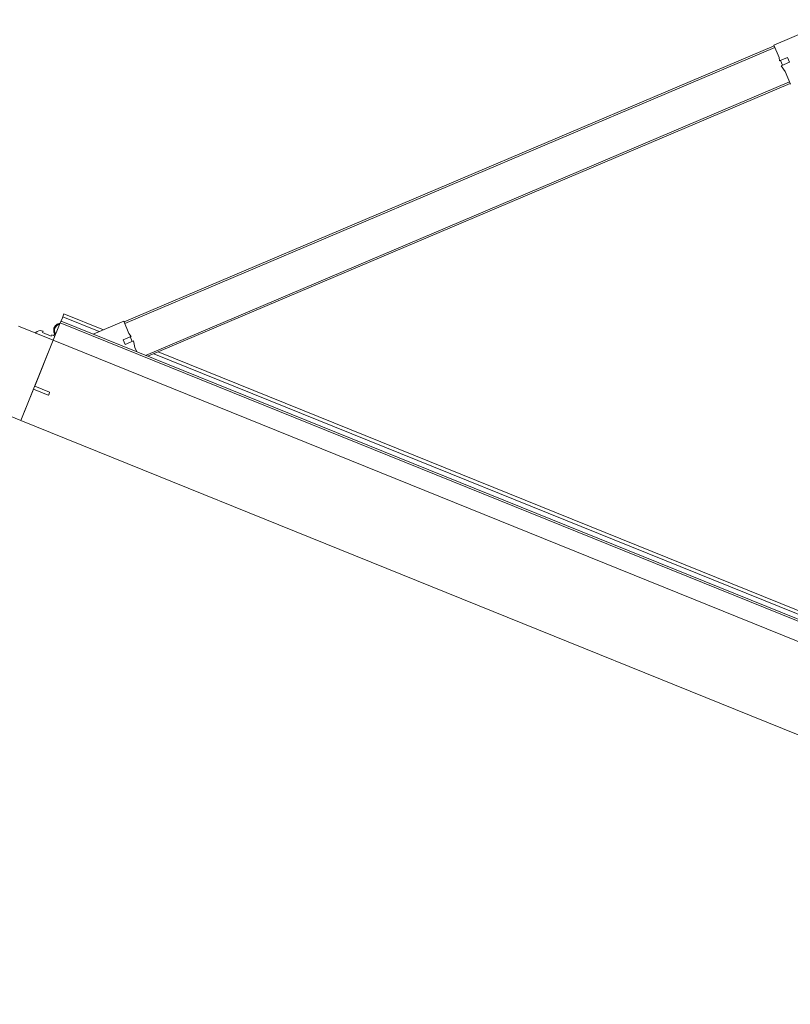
# Model space of a CAD drawing. Header units: millimetres. Extents: x 1512 to 2105, y 794 to 1149.
# Tile 156 of 256: x 1670.606 to 1671.511, y 1108.95 to 1110.105. Entities that reach past the tile are written whole.
import ezdxf

# ---------------------------------------------------------------- set-up
doc = ezdxf.new("R2010")
doc.units = ezdxf.units.MM
doc.layers.add('A-DOOR', color=31, linetype='Continuous', lineweight=9)

# ---------------------------------------------------------------- blocks, each defined once
blk = doc.blocks.new('5-panel_Bi-fold_external_door_10806 - Type 1-225860-همکف')
at = {"layer": 'A-DOOR'}
for p, q in [((-1.6227, 0.7434), (-1.6764, 0.6897)), ((-1.6757, 0.689), (-2.262, 0.1027)), ((-1.6743, 0.6876), (-2.2606, 0.1012)), ((-1.6764, 0.6897), (-1.6652, 0.6785)), ((-1.6757, 0.689), (-1.6743, 0.6876)), ((-1.6632, 0.675), (-1.6561, 0.6821)), ((-1.6561, 0.6821), (-1.6518, 0.6779)), ((-1.6652, 0.6785), (-1.6632, 0.675)), ((-1.6624, 0.6757), (-1.6582, 0.6715)), ((-1.6518, 0.6779), (-1.6592, 0.6705)), ((-1.6592, 0.6705), (-1.6526, 0.6659)), ((-1.6526, 0.6659), (-1.641, 0.6543)), ((-1.6432, 0.6565), (-2.2239, 0.0757)), ((-1.6417, 0.655), (-2.2211, 0.0757)), ((-1.6432, 0.6565), (-1.6417, 0.655)), ((-2.2627, 0.1034), (-2.2904, 0.0757)), ((-2.2516, 0.0922), (-2.2627, 0.1034)), ((-2.2606, 0.1012), (-2.262, 0.1027)), ((-2.281, 0.0851), (-2.331, 0.0851)), ((-2.331, 0.0811), (-2.331, 0.0851)), ((-2.331, 0.0811), (-2.285, 0.0811)), ((-2.331, 0.0801), (-2.331, 0.0811)), ((-2.2551, 0.083), (-2.248, 0.0901)), ((-2.2509, 0.0788), (-2.2551, 0.083)), ((-2.248, 0.0901), (-2.2516, 0.0922)), ((-2.2435, 0.0861), (-2.2509, 0.0788)), ((-2.2445, 0.0851), (-2.2488, 0.0894)), ((-2.2389, 0.0796), (-2.2435, 0.0861)), ((-2.2157, 0.0811), (-0.936, 0.0811)), ((-0.94, 0.0851), (-2.2117, 0.0851)), ((-2.331, 0.0755), (-2.331, 0.0801)), ((2.581, 0.0759), (-2.331, 0.0759)), ((-2.331, 0.0755), (-2.331, 0.0759)), ((-2.331, 0.0743), (-2.331, 0.0755)), ((-2.331, 0.0737), (-2.331, 0.0743)), ((2.581, 0.0737), (-2.331, 0.0737)), ((-2.331, 0.0693), (-2.331, 0.0737)), ((-2.2351, 0.0757), (-2.2389, 0.0796)), ((-2.3325, 0.0594), (-2.3325, 0.0569)), ((-2.3325, 0.0594), (-2.3325, 0.0569)), ((-2.3325, 0.0594), (-2.3325, 0.0569)), ((-2.3325, 0.0594), (-2.3325, 0.0569)), ((-2.331, 0.0538), (-2.331, 0.0693)), ((-2.331, 0.0516), (-2.375, 0.0516)), ((-2.3461, 0.0569), (-2.3469, 0.0569)), ((-2.3461, 0.0569), (-2.3469, 0.0569)), ((-2.3461, 0.0553), (-2.3461, 0.0569)), ((-2.3461, 0.0553), (-2.3461, 0.0569)), ((-2.335, 0.0553), (-2.3461, 0.0553)), ((-2.331, 0.0569), (-2.335, 0.0569)), ((-2.335, 0.0569), (-2.335, 0.0553)), ((-2.331, 0.0516), (-2.331, 0.0538)), ((-2.331, -0.05), (-2.331, 0.0516)), ((-2.331, 0.0516), (2.581, 0.0516)), ((-2.331, -0.0065), (-2.331, 0.0516)), ((-2.3125, -0.0065), (-2.331, -0.0065)), ((-2.331, -0.05), (-2.331, -0.0102)), ((-2.331, -0.0102), (-2.3125, -0.0102)), ((-2.312, -0.0097), (-2.312, -0.007)), ((-2.375, -0.05), (-2.331, -0.05)), ((-2.331, -0.05), (2.581, -0.05))]:
    blk.add_line(p, q, dxfattribs=at)
at = {"layer": 'A-DOOR', "flags": 128}
blk.add_lwpolyline([(-2.3312, 0.0727), (-2.3315, 0.0725), (-2.3317, 0.0724), (-2.332, 0.0722), (-2.3323, 0.072), (-2.3325, 0.0718), (-2.3328, 0.0716), (-2.333, 0.0714), (-2.3332, 0.0712), (-2.3335, 0.0709), (-2.3337, 0.0707), (-2.3339, 0.0704), (-2.3341, 0.0702), (-2.3342, 0.0699), (-2.3344, 0.0696), (-2.3346, 0.0694), (-2.3347, 0.0691), (-2.3348, 0.0688), (-2.335, 0.0685), (-2.3351, 0.0682), (-2.3352, 0.0679), (-2.3352, 0.0676), (-2.3353, 0.0673), (-2.3354, 0.067), (-2.3354, 0.0666), (-2.3355, 0.0663), (-2.3355, 0.066), (-2.3355, 0.0657), (-2.3355, 0.0654), (-2.3355, 0.065), (-2.3355, 0.0647), (-2.3354, 0.0644), (-2.3354, 0.0641), (-2.3353, 0.0638), (-2.3352, 0.0635), (-2.3351, 0.0632), (-2.335, 0.0629), (-2.3349, 0.0626), (-2.3348, 0.0623), (-2.3346, 0.062), (-2.3345, 0.0617), (-2.3343, 0.0614), (-2.3342, 0.0612), (-2.334, 0.0609), (-2.3338, 0.0606), (-2.3336, 0.0604), (-2.3334, 0.0602), (-2.3331, 0.0599), (-2.3329, 0.0597), (-2.3327, 0.0595), (-2.3324, 0.0593), (-2.3322, 0.0591), (-2.3319, 0.0589), (-2.3316, 0.0587), (-2.3313, 0.0586), (-2.3311, 0.0584)], dxfattribs=at)
blk.add_lwpolyline([(-2.3312, 0.0727), (-2.3315, 0.0725), (-2.3317, 0.0724), (-2.332, 0.0722), (-2.3323, 0.072), (-2.3325, 0.0718), (-2.3328, 0.0716), (-2.333, 0.0714), (-2.3332, 0.0712), (-2.3335, 0.0709), (-2.3337, 0.0707), (-2.3339, 0.0704), (-2.3341, 0.0702), (-2.3342, 0.0699), (-2.3344, 0.0696), (-2.3346, 0.0694), (-2.3347, 0.0691), (-2.3348, 0.0688), (-2.335, 0.0685), (-2.3351, 0.0682), (-2.3352, 0.0679), (-2.3352, 0.0676), (-2.3353, 0.0673), (-2.3354, 0.067), (-2.3354, 0.0666), (-2.3355, 0.0663), (-2.3355, 0.066), (-2.3355, 0.0657), (-2.3355, 0.0654), (-2.3355, 0.065), (-2.3355, 0.0647), (-2.3354, 0.0644), (-2.3354, 0.0641), (-2.3353, 0.0638), (-2.3352, 0.0635), (-2.3351, 0.0632), (-2.335, 0.0629), (-2.3349, 0.0626), (-2.3348, 0.0623), (-2.3346, 0.062), (-2.3345, 0.0617), (-2.3343, 0.0614), (-2.3342, 0.0612), (-2.334, 0.0609), (-2.3338, 0.0606), (-2.3336, 0.0604), (-2.3334, 0.0602), (-2.3331, 0.0599), (-2.3329, 0.0597), (-2.3327, 0.0595), (-2.3324, 0.0593), (-2.3322, 0.0591), (-2.3319, 0.0589), (-2.3316, 0.0587), (-2.3313, 0.0586), (-2.3311, 0.0584)], dxfattribs=at)
blk.add_lwpolyline([(-2.3312, 0.0727), (-2.3315, 0.0725), (-2.3317, 0.0724), (-2.332, 0.0722), (-2.3323, 0.072), (-2.3325, 0.0718), (-2.3328, 0.0716), (-2.333, 0.0714), (-2.3332, 0.0712), (-2.3335, 0.0709), (-2.3337, 0.0707), (-2.3339, 0.0704), (-2.3341, 0.0702), (-2.3342, 0.0699), (-2.3344, 0.0696), (-2.3346, 0.0694), (-2.3347, 0.0691), (-2.3348, 0.0688), (-2.335, 0.0685), (-2.3351, 0.0682), (-2.3352, 0.0679), (-2.3352, 0.0676), (-2.3353, 0.0673), (-2.3354, 0.067), (-2.3354, 0.0666), (-2.3355, 0.0663), (-2.3355, 0.066), (-2.3355, 0.0657), (-2.3355, 0.0654), (-2.3355, 0.065), (-2.3355, 0.0647), (-2.3354, 0.0644), (-2.3354, 0.0641), (-2.3353, 0.0638), (-2.3352, 0.0635), (-2.3351, 0.0632), (-2.335, 0.0629), (-2.3349, 0.0626), (-2.3348, 0.0623), (-2.3346, 0.062), (-2.3345, 0.0617), (-2.3343, 0.0614), (-2.3342, 0.0612), (-2.334, 0.0609), (-2.3338, 0.0606), (-2.3336, 0.0604), (-2.3334, 0.0602), (-2.3331, 0.0599), (-2.3329, 0.0597), (-2.3327, 0.0595), (-2.3324, 0.0593), (-2.3322, 0.0591), (-2.3319, 0.0589), (-2.3316, 0.0587), (-2.3313, 0.0586), (-2.3311, 0.0584)], dxfattribs=at)
blk.add_lwpolyline([(-2.3312, 0.0727), (-2.3315, 0.0725), (-2.3317, 0.0724), (-2.332, 0.0722), (-2.3323, 0.072), (-2.3325, 0.0718), (-2.3328, 0.0716), (-2.333, 0.0714), (-2.3332, 0.0712), (-2.3335, 0.0709), (-2.3337, 0.0707), (-2.3339, 0.0704), (-2.3341, 0.0702), (-2.3342, 0.0699), (-2.3344, 0.0696), (-2.3346, 0.0694), (-2.3347, 0.0691), (-2.3348, 0.0688), (-2.335, 0.0685), (-2.3351, 0.0682), (-2.3352, 0.0679), (-2.3352, 0.0676), (-2.3353, 0.0673), (-2.3354, 0.067), (-2.3354, 0.0666), (-2.3355, 0.0663), (-2.3355, 0.066), (-2.3355, 0.0657), (-2.3355, 0.0654), (-2.3355, 0.065), (-2.3355, 0.0647), (-2.3354, 0.0644), (-2.3354, 0.0641), (-2.3353, 0.0638), (-2.3352, 0.0635), (-2.3351, 0.0632), (-2.335, 0.0629), (-2.3349, 0.0626), (-2.3348, 0.0623), (-2.3346, 0.062), (-2.3345, 0.0617), (-2.3343, 0.0614), (-2.3342, 0.0612), (-2.334, 0.0609), (-2.3338, 0.0606), (-2.3336, 0.0604), (-2.3334, 0.0602), (-2.3331, 0.0599), (-2.3329, 0.0597), (-2.3327, 0.0595), (-2.3324, 0.0593), (-2.3322, 0.0591), (-2.3319, 0.0589), (-2.3316, 0.0587), (-2.3313, 0.0586), (-2.3311, 0.0584)], dxfattribs=at)
blk.add_lwpolyline([(-2.3312, 0.0727), (-2.3315, 0.0725), (-2.3317, 0.0724), (-2.332, 0.0722), (-2.3323, 0.072), (-2.3325, 0.0718), (-2.3328, 0.0716), (-2.333, 0.0714), (-2.3332, 0.0712), (-2.3335, 0.0709), (-2.3337, 0.0707), (-2.3339, 0.0704), (-2.3341, 0.0702), (-2.3342, 0.0699), (-2.3344, 0.0696), (-2.3346, 0.0694), (-2.3347, 0.0691), (-2.3348, 0.0688), (-2.335, 0.0685), (-2.3351, 0.0682), (-2.3352, 0.0679), (-2.3352, 0.0676), (-2.3353, 0.0673), (-2.3354, 0.067), (-2.3354, 0.0666), (-2.3355, 0.0663), (-2.3355, 0.066), (-2.3355, 0.0657), (-2.3355, 0.0654), (-2.3355, 0.065), (-2.3355, 0.0647), (-2.3354, 0.0644), (-2.3354, 0.0641), (-2.3353, 0.0638), (-2.3352, 0.0635), (-2.3351, 0.0632), (-2.335, 0.0629), (-2.3349, 0.0626), (-2.3348, 0.0623), (-2.3346, 0.062), (-2.3345, 0.0617), (-2.3343, 0.0614), (-2.3342, 0.0612), (-2.334, 0.0609), (-2.3338, 0.0606), (-2.3336, 0.0604), (-2.3334, 0.0602), (-2.3331, 0.0599), (-2.3329, 0.0597), (-2.3327, 0.0595), (-2.3324, 0.0593), (-2.3322, 0.0591), (-2.3319, 0.0589), (-2.3316, 0.0587), (-2.3313, 0.0586), (-2.3311, 0.0584)], dxfattribs=at)
blk.add_lwpolyline([(-2.3312, 0.0727), (-2.3315, 0.0725), (-2.3317, 0.0724), (-2.332, 0.0722), (-2.3323, 0.072), (-2.3325, 0.0718), (-2.3328, 0.0716), (-2.333, 0.0714), (-2.3332, 0.0712), (-2.3335, 0.0709), (-2.3337, 0.0707), (-2.3339, 0.0704), (-2.3341, 0.0702), (-2.3342, 0.0699), (-2.3344, 0.0696), (-2.3346, 0.0694), (-2.3347, 0.0691), (-2.3348, 0.0688), (-2.335, 0.0685), (-2.3351, 0.0682), (-2.3352, 0.0679), (-2.3352, 0.0676), (-2.3353, 0.0673), (-2.3354, 0.067), (-2.3354, 0.0666), (-2.3355, 0.0663), (-2.3355, 0.066), (-2.3355, 0.0657), (-2.3355, 0.0654), (-2.3355, 0.065), (-2.3355, 0.0647), (-2.3354, 0.0644), (-2.3354, 0.0641), (-2.3353, 0.0638), (-2.3352, 0.0635), (-2.3351, 0.0632), (-2.335, 0.0629), (-2.3349, 0.0626), (-2.3348, 0.0623), (-2.3346, 0.062), (-2.3345, 0.0617), (-2.3343, 0.0614), (-2.3342, 0.0612), (-2.334, 0.0609), (-2.3338, 0.0606), (-2.3336, 0.0604), (-2.3334, 0.0602), (-2.3331, 0.0599), (-2.3329, 0.0597), (-2.3327, 0.0595), (-2.3324, 0.0593), (-2.3322, 0.0591), (-2.3319, 0.0589), (-2.3316, 0.0587), (-2.3313, 0.0586), (-2.3311, 0.0584)], dxfattribs=at)
blk.add_lwpolyline([(-2.3312, 0.0727), (-2.3315, 0.0725), (-2.3317, 0.0724), (-2.332, 0.0722), (-2.3323, 0.072), (-2.3325, 0.0718), (-2.3328, 0.0716), (-2.333, 0.0714), (-2.3332, 0.0712), (-2.3335, 0.0709), (-2.3337, 0.0707), (-2.3339, 0.0704), (-2.3341, 0.0702), (-2.3342, 0.0699), (-2.3344, 0.0696), (-2.3346, 0.0694), (-2.3347, 0.0691), (-2.3348, 0.0688), (-2.335, 0.0685), (-2.3351, 0.0682), (-2.3352, 0.0679), (-2.3352, 0.0676), (-2.3353, 0.0673), (-2.3354, 0.067), (-2.3354, 0.0666), (-2.3355, 0.0663), (-2.3355, 0.066), (-2.3355, 0.0657), (-2.3355, 0.0654), (-2.3355, 0.065), (-2.3355, 0.0647), (-2.3354, 0.0644), (-2.3354, 0.0641), (-2.3353, 0.0638), (-2.3352, 0.0635), (-2.3351, 0.0632), (-2.335, 0.0629), (-2.3349, 0.0626), (-2.3348, 0.0623), (-2.3346, 0.062), (-2.3345, 0.0617), (-2.3343, 0.0614), (-2.3342, 0.0612), (-2.334, 0.0609), (-2.3338, 0.0606), (-2.3336, 0.0604), (-2.3334, 0.0602), (-2.3331, 0.0599), (-2.3329, 0.0597), (-2.3327, 0.0595), (-2.3324, 0.0593), (-2.3322, 0.0591), (-2.3319, 0.0589), (-2.3316, 0.0587), (-2.3313, 0.0586), (-2.3311, 0.0584)], dxfattribs=at)
blk.add_lwpolyline([(-2.3312, 0.0727), (-2.3315, 0.0725), (-2.3317, 0.0724), (-2.332, 0.0722), (-2.3323, 0.072), (-2.3325, 0.0718), (-2.3328, 0.0716), (-2.333, 0.0714), (-2.3332, 0.0712), (-2.3335, 0.0709), (-2.3337, 0.0707), (-2.3339, 0.0704), (-2.3341, 0.0702), (-2.3342, 0.0699), (-2.3344, 0.0696), (-2.3346, 0.0694), (-2.3347, 0.0691), (-2.3348, 0.0688), (-2.335, 0.0685), (-2.3351, 0.0682), (-2.3352, 0.0679), (-2.3352, 0.0676), (-2.3353, 0.0673), (-2.3354, 0.067), (-2.3354, 0.0666), (-2.3355, 0.0663), (-2.3355, 0.066), (-2.3355, 0.0657), (-2.3355, 0.0654), (-2.3355, 0.065), (-2.3355, 0.0647), (-2.3354, 0.0644), (-2.3354, 0.0641), (-2.3353, 0.0638), (-2.3352, 0.0635), (-2.3351, 0.0632), (-2.335, 0.0629), (-2.3349, 0.0626), (-2.3348, 0.0623), (-2.3346, 0.062), (-2.3345, 0.0617), (-2.3343, 0.0614), (-2.3342, 0.0612), (-2.334, 0.0609), (-2.3338, 0.0606), (-2.3336, 0.0604), (-2.3334, 0.0602), (-2.3331, 0.0599), (-2.3329, 0.0597), (-2.3327, 0.0595), (-2.3324, 0.0593), (-2.3322, 0.0591), (-2.3319, 0.0589), (-2.3316, 0.0587), (-2.3313, 0.0586), (-2.3311, 0.0584)], dxfattribs=at)
at = {"layer": 'A-DOOR'}
for centre, radius, start, end in [((-2.3275, 0.0656), 0.007, 124.641, 235.359), ((-2.3275, 0.0656), 0.008, 231.3178, 244.0452), ((-2.3275, 0.0656), 0.008, 231.3178, 244.0452), ((-2.3275, 0.0656), 0.008, 231.3178, 244.0452), ((-2.3275, 0.0656), 0.008, 231.3178, 244.0452), ((-2.3469, 0.0499), 0.007, 90, 159.7478), ((-2.3469, 0.0499), 0.007, 90, 159.7478), ((-2.353, 0.0521), 0.0005, 159.7478, 270), ((-2.353, 0.0521), 0.0005, 159.7478, 270), ((-2.3125, -0.007), 0.0005, 0, 90), ((-2.3125, -0.0097), 0.0005, 270, 0)]:
    blk.add_arc(centre, radius, start, end, dxfattribs=at)

msp = doc.modelspace()

# ---------------------------------------------------------------- block references
at = {"layer": 'A-DOOR', "rotation": 337.9999999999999}
msp.add_blockref('5-panel_Bi-fold_external_door_10806 - Type 1-225860-همکف', (1672.7875, 1108.8078), dxfattribs=at)

doc.saveas('drawing.dxf')
